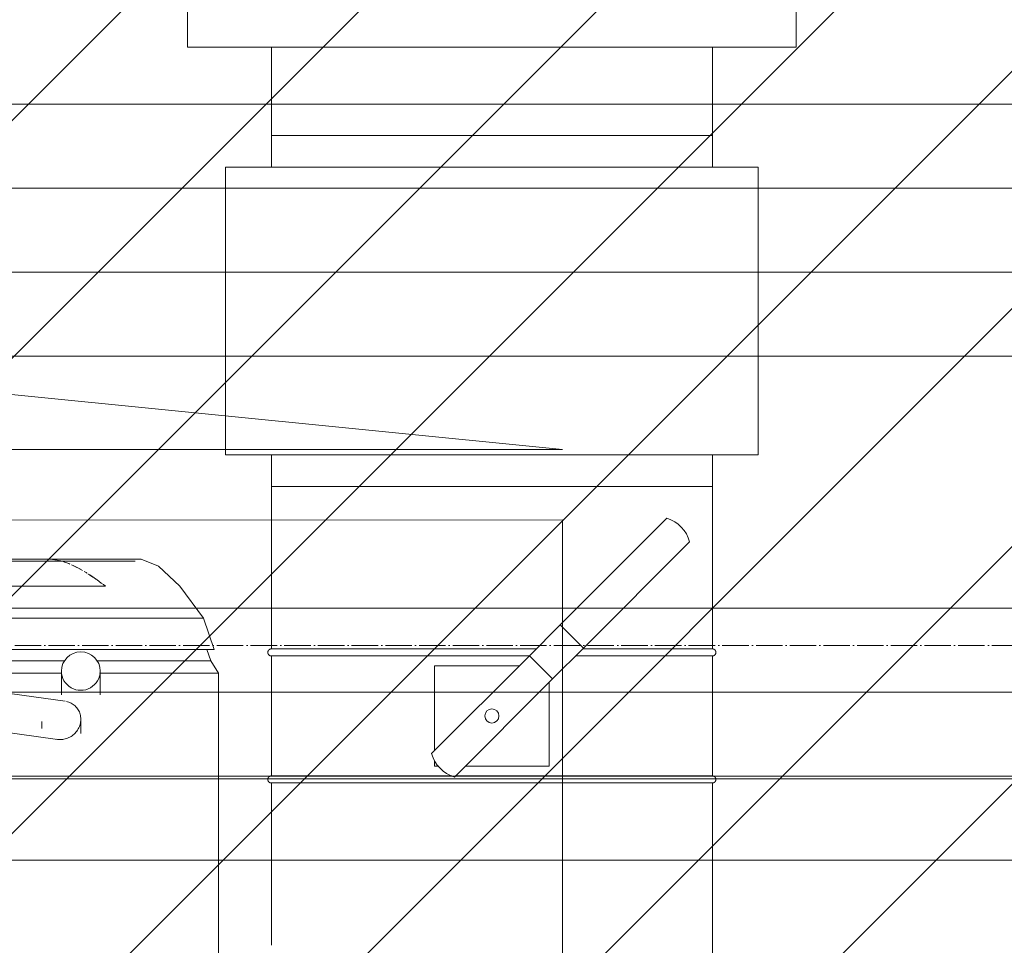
# Model space of a CAD drawing. Header units: millimetres. Extents: x -173851 to 481338, y -267897 to -21875.
# Tile 106 of 126: x -5407 to -4849, y -105559 to -105035. Entities that reach past the tile are written whole.
import ezdxf

# ---------------------------------------------------------------- set-up
doc = ezdxf.new("R2010")
doc.units = ezdxf.units.MM
doc.linetypes.add('-D1d1-15x02', pattern=[19, 15, -2, 0, -2])
doc.linetypes.add('ADSK_Скрыто', pattern=[6, 3, -3])
doc.layers.get('Defpoints').update_dxf_attribs({"color": 31})
for name, color, linetype, lineweight in [('0_S_Black_02', 7, 'Continuous', 5), ('pot sh', 183, 'Continuous', 15), ('Воздуховоды', 7, 'Continuous', 18), ('Оборудование', 7, 'Continuous', 5), ('Оси', 7, 'Continuous', 5), ('Панели витража', 7, 'Continuous', 5), ('Перекрытия', 7, 'Continuous', 5), ('Сводный потолок_инженерия', 7, 'Continuous', 18), ('Стены', 7, 'Continuous', 5)]:
    doc.layers.add(name, color=color, linetype=linetype, lineweight=lineweight)
doc.layers.add('_Скрыто_', color=7, linetype='ADSK_Скрыто', lineweight=5, plot=False)
doc.layers.add('pol', color=7, linetype='Continuous', lineweight=15, true_color=0x55666d)

# ---------------------------------------------------------------- blocks, each defined once
blk = doc.blocks.new('200W_komfort - КЭВ-29П2121W-16964316-План вент_ 3 Корп_ 1 Эт_в осях 5_1_0-13_1_0')
at = {"layer": 'Оборудование'}
for p, q in [((-765, -265.5), (-765, -30)), ((-638.26, -232.85), (-673.85, -227.9)), ((-687, -231.33), (-687, -239.34)), ((-665, -238.07), (-665, -234.12)), ((-678.15, -249.51), (-641.29, -254.64)), ((-698, -253.11), (-698, -266.61)), ((-676, -266.61), (-676, -253.11)), ((-765, -265.5), (-697.53, -265.5)), ((-765, -265.5), (-760.72, -272.5)), ((-676.15, -265.5), (765, -265.5)), ((-760.72, -272.5), (-758.53, -278.9)), ((-695.84, -272.5), (-760.72, -272.5)), ((760.72, -272.5), (-677.82, -272.5)), ((762.59, -278.9), (-762.59, -278.9)), ((-762.59, -278.9), (-756.56, -296.52)), ((-756.56, -296.52), (756.56, -296.52)), ((701, -314.66), (-701, -314.66)), ((701, -314.66), (-701, -314.66)), ((-717.81, -329), (717.81, -329)), ((-721.27, -330), (-669.11, -330)), ((-669.11, -330), (669.11, -330))]:
    blk.add_line(p, q, dxfattribs=at)
at = {"layer": 'Оборудование', "flags": 128}
blk.add_lwpolyline([(-756.56, -296.52), (-743.08, -314.79), (-731.12, -326.14), (-721.28, -330), (-721.27, -330)], dxfattribs=at)
at = {"layer": 'Оборудование'}
for start_param, end_param in [(0, 3.141593), (3.141593, 6.283185)]:
    blk.add_ellipse((-687, -266.61), major_axis=(11, 0), ratio=0.990268, start_param=start_param, end_param=end_param, dxfattribs=at)
for points, knots in [([(-687, -239.34), (-687, -238.39), (-686.75, -236.47), (-685.64, -233.75), (-683.87, -231.37), (-681.95, -229.8), (-680.22, -228.85), (-678.86, -228.32), (-677.44, -227.96), (-676, -227.78), (-674.56, -227.79), (-673.62, -227.92), (-673.15, -228.02)], [0, 0, 0, 0, 0.0833333, 0.1666667, 0.25, 0.3333333, 0.375, 0.4166667, 0.4583333, 0.5, 0.5416667, 0.5833333, 0.5833333, 0.5833333, 0.5833333]), ([(-678.85, -249.39), (-679.31, -249.29), (-680.22, -249.04), (-681.95, -248.3), (-683.87, -246.95), (-685.64, -244.77), (-686.75, -242.17), (-687, -240.29), (-687, -239.34)], [0.5833333, 0.5833333, 0.5833333, 0.5833333, 0.625, 0.6666667, 0.75, 0.8333333, 0.9166667, 1, 1, 1, 1]), ([(-667.82, -329.96), (-668.37, -329.99), (-669.32, -330.02), (-670.3, -329.97), (-670.71, -329.94)], [0.55555556, 0.55555556, 0.55555556, 0.55555556, 0.58333333, 0.60293925, 0.60293925, 0.60293925, 0.60293925])]:
    blk.add_open_spline(points, degree=3, knots=knots, dxfattribs=at)
for points in [[(-691.62, -321.44), (-694.65, -319.48), (-697.77, -317.21), (-701, -314.66)], [(-695.52, -318.78), (-694, -319.87), (-692.5, -320.88), (-691.02, -321.82)], [(-690.49, -322.16), (-689.99, -322.48), (-689.49, -322.78), (-688.99, -323.08)], [(-682.86, -326.36), (-684.51, -325.59), (-686.2, -324.7), (-687.93, -323.7)], [(-687.14, -324.15), (-685.32, -325.18), (-683.54, -326.07), (-681.81, -326.84)], [(-680.78, -327.28), (-679.97, -327.62), (-679.18, -327.93), (-678.4, -328.2)], [(-673.12, -329.63), (-674.81, -329.33), (-676.57, -328.85), (-678.4, -328.2)], [(-677.74, -328.43), (-676.72, -328.77), (-675.72, -329.05), (-674.75, -329.29)], [(-673.37, -329.58), (-671.89, -329.86), (-670.47, -330), (-669.11, -330)]]:
    blk.add_open_spline(points, degree=3, dxfattribs=at)
blk = doc.blocks.new('Установка NED 3p1 - Установка NED 3p1-12478534-План вент_ 3 Корп_ 1 Эт_в осях 5_1_0-13_1_0')
at = {"layer": '_Скрыто_', "color": 1, "true_color": 0xff0000, "flags": 128}
for points in [[(-7.5, 125), (-7.5, 125.08), (-7.49, 125.16), (-7.49, 125.24), (-7.47, 125.32), (-7.46, 125.4), (-7.44, 125.48), (-7.42, 125.55), (-7.4, 125.63), (-7.37, 125.7), (-7.34, 125.78), (-7.31, 125.85), (-7.27, 125.92), (-7.24, 125.99), (-7.19, 126.06), (-7.15, 126.13), (-7.1, 126.19), (-7.06, 126.26), (-7, 126.32), (-6.95, 126.38), (-6.89, 126.43), (-6.83, 126.49), (-6.77, 126.54), (-6.71, 126.59), (-6.65, 126.64), (-6.58, 126.68), (-6.51, 126.72), (-6.44, 126.76), (-6.37, 126.8), (-6.3, 126.83), (-6.22, 126.86), (-6.15, 126.89), (-6.07, 126.92), (-6, 126.94), (-5.92, 126.96), (-5.84, 126.97), (-5.76, 126.98), (-5.68, 126.99), (-5.6, 127), (-5.52, 127), (-5.44, 127), (-5.36, 127), (-5.28, 126.99), (-5.2, 126.98), (-5.12, 126.96), (-5.05, 126.95), (-4.97, 126.93), (-4.89, 126.91), (-4.82, 126.88), (-4.74, 126.85), (-4.67, 126.82), (-4.6, 126.78), (-4.53, 126.75), (-4.46, 126.71), (-4.39, 126.66), (-4.32, 126.62), (-4.26, 126.57), (-4.2, 126.52), (-4.14, 126.46), (-4.08, 126.41), (-4.03, 126.35), (-3.97, 126.29), (-3.92, 126.23), (-3.87, 126.16), (-3.83, 126.1), (-3.79, 126.03), (-3.75, 125.96), (-3.71, 125.89), (-3.68, 125.82), (-3.64, 125.74), (-3.62, 125.67), (-3.59, 125.59), (-3.57, 125.52), (-3.55, 125.44), (-3.53, 125.36), (-3.52, 125.28), (-3.51, 125.2), (-3.5, 125.12), (-3.5, 125.04)], [(64.5, 125), (64.5, 125.08), (64.51, 125.16), (64.51, 125.24), (64.53, 125.32), (64.54, 125.4), (64.56, 125.48), (64.58, 125.55), (64.6, 125.63), (64.63, 125.7), (64.66, 125.78), (64.69, 125.85), (64.73, 125.92), (64.76, 125.99), (64.81, 126.06), (64.85, 126.13), (64.9, 126.19), (64.94, 126.26), (65, 126.32), (65.05, 126.38), (65.11, 126.43), (65.17, 126.49), (65.23, 126.54), (65.29, 126.59), (65.35, 126.64), (65.42, 126.68), (65.49, 126.72), (65.56, 126.76), (65.63, 126.8), (65.7, 126.83), (65.78, 126.86), (65.85, 126.89), (65.93, 126.92), (66, 126.94), (66.08, 126.96), (66.16, 126.97), (66.24, 126.98), (66.32, 126.99), (66.4, 127), (66.48, 127), (66.56, 127), (66.64, 127), (66.72, 126.99), (66.8, 126.98), (66.88, 126.96), (66.95, 126.95), (67.03, 126.93), (67.11, 126.91), (67.18, 126.88), (67.26, 126.85), (67.33, 126.82), (67.4, 126.78), (67.47, 126.75), (67.54, 126.71), (67.61, 126.66), (67.68, 126.62), (67.74, 126.57), (67.8, 126.52), (67.86, 126.46), (67.92, 126.41), (67.97, 126.35), (68.03, 126.29), (68.08, 126.23), (68.13, 126.16), (68.17, 126.1), (68.21, 126.03), (68.25, 125.96), (68.29, 125.89), (68.32, 125.82), (68.36, 125.74), (68.38, 125.67), (68.41, 125.59), (68.43, 125.52), (68.45, 125.44), (68.47, 125.36), (68.48, 125.28), (68.49, 125.2), (68.5, 125.12), (68.5, 125.04)], [(-3.5, -125), (-3.5, -125.08), (-3.51, -125.16), (-3.51, -125.24), (-3.53, -125.32), (-3.54, -125.4), (-3.56, -125.48), (-3.58, -125.55), (-3.6, -125.63), (-3.63, -125.7), (-3.66, -125.78), (-3.69, -125.85), (-3.73, -125.92), (-3.76, -125.99), (-3.81, -126.06), (-3.85, -126.13), (-3.9, -126.19), (-3.94, -126.26), (-4, -126.32), (-4.05, -126.38), (-4.11, -126.43), (-4.17, -126.49), (-4.23, -126.54), (-4.29, -126.59), (-4.35, -126.64), (-4.42, -126.68), (-4.49, -126.72), (-4.56, -126.76), (-4.63, -126.8), (-4.7, -126.83), (-4.78, -126.86), (-4.85, -126.89), (-4.93, -126.92), (-5, -126.94), (-5.08, -126.96), (-5.16, -126.97), (-5.24, -126.98), (-5.32, -126.99), (-5.4, -127), (-5.48, -127), (-5.56, -127), (-5.64, -127), (-5.72, -126.99), (-5.8, -126.98), (-5.88, -126.96), (-5.95, -126.95), (-6.03, -126.93), (-6.11, -126.91), (-6.18, -126.88), (-6.26, -126.85), (-6.33, -126.82), (-6.4, -126.78), (-6.47, -126.75), (-6.54, -126.71), (-6.61, -126.66), (-6.68, -126.62), (-6.74, -126.57), (-6.8, -126.52), (-6.86, -126.46), (-6.92, -126.41), (-6.97, -126.35), (-7.03, -126.29), (-7.08, -126.23), (-7.13, -126.16), (-7.17, -126.1), (-7.21, -126.03), (-7.25, -125.96), (-7.29, -125.89), (-7.32, -125.82), (-7.36, -125.74), (-7.38, -125.67), (-7.41, -125.59), (-7.43, -125.52), (-7.45, -125.44), (-7.47, -125.36), (-7.48, -125.28), (-7.49, -125.2), (-7.5, -125.12), (-7.5, -125.04)], [(68.5, -125), (68.5, -125.08), (68.49, -125.16), (68.49, -125.24), (68.47, -125.32), (68.46, -125.4), (68.44, -125.48), (68.42, -125.55), (68.4, -125.63), (68.37, -125.7), (68.34, -125.78), (68.31, -125.85), (68.27, -125.92), (68.24, -125.99), (68.19, -126.06), (68.15, -126.13), (68.1, -126.19), (68.06, -126.26), (68, -126.32), (67.95, -126.38), (67.89, -126.43), (67.83, -126.49), (67.77, -126.54), (67.71, -126.59), (67.65, -126.64), (67.58, -126.68), (67.51, -126.72), (67.44, -126.76), (67.37, -126.8), (67.3, -126.83), (67.22, -126.86), (67.15, -126.89), (67.07, -126.92), (67, -126.94), (66.92, -126.96), (66.84, -126.97), (66.76, -126.98), (66.68, -126.99), (66.6, -127), (66.52, -127), (66.44, -127), (66.36, -127), (66.28, -126.99), (66.2, -126.98), (66.12, -126.96), (66.05, -126.95), (65.97, -126.93), (65.89, -126.91), (65.82, -126.88), (65.74, -126.85), (65.67, -126.82), (65.6, -126.78), (65.53, -126.75), (65.46, -126.71), (65.39, -126.66), (65.32, -126.62), (65.26, -126.57), (65.2, -126.52), (65.14, -126.46), (65.08, -126.41), (65.03, -126.35), (64.97, -126.29), (64.92, -126.23), (64.87, -126.16), (64.83, -126.1), (64.79, -126.03), (64.75, -125.96), (64.71, -125.89), (64.68, -125.82), (64.64, -125.74), (64.62, -125.67), (64.59, -125.59), (64.57, -125.52), (64.55, -125.44), (64.53, -125.36), (64.52, -125.28), (64.51, -125.2), (64.5, -125.12), (64.5, -125.04)]]:
    blk.add_lwpolyline(points, dxfattribs=at)
at = {"layer": 'Оборудование', "color": 1, "true_color": 0xff0000}
for p, q in [((409.5, -172.5), (409.5, 172.5)), ((609.5, 172.5), (409.5, 172.5)), ((178.5, 151), (178.5, -151)), ((341.5, 151), (178.5, 151)), ((341.5, -151), (341.5, 151)), ((-7.5, 125), (-99.5, 125)), ((-7.5, 0), (-7.5, 125)), ((64.5, 125), (-3.5, 125)), ((-3.5, 125), (-3.5, 22.96)), ((64.5, 125), (64.5, 0)), ((160.5, 125), (68.5, 125)), ((68.5, 125), (68.5, 0)), ((160.5, 125), (160.5, 0)), ((178.5, 125), (160.59, 125)), ((160.59, -125), (160.59, 125)), ((359.41, 125), (341.5, 125)), ((359.41, 125), (359.41, -125)), ((409.5, 125), (359.5, 125)), ((359.5, -125), (359.5, 125)), ((9.16, 34.14), (64.6, -21.3)), ((5.22, 32.5), (2.03, 32.5)), ((2.03, 32.5), (2.03, 30.07)), ((58.97, 32.5), (10.8, 32.5)), ((58.97, -15.67), (58.97, 32.5)), ((51.48, -34.42), (-4.18, 21.23)), ((-3.5, 20.8), (-3.5, 0)), ((2.03, 15.02), (2.03, -32.5)), ((-3.5, 0), (-3.5, -125)), ((64.5, 0), (64.5, -21.65)), ((68.5, 0), (68.5, -25.44)), ((160.5, 0), (160.5, -125)), ((-7.5, -125), (-7.5, 0)), ((64.6, -21.3), (51.48, -34.42)), ((64.6, -21.3), (82.1, -38.8)), ((2.03, -32.5), (49.56, -32.5)), ((68.98, -51.92), (51.48, -34.42)), ((82.1, -38.8), (68.98, -51.92)), ((82.1, -38.8), (142.54, -99.24)), ((64.5, -47.94), (64.5, -125)), ((68.5, -52.07), (68.5, -125)), ((129.16, -112.1), (68.98, -51.92)), ((-99.5, -125), (-7.5, -125)), ((-3.5, -125), (64.5, -125)), ((68.5, -125), (160.5, -125)), ((160.59, -125), (178.5, -125)), ((341.5, -125), (359.41, -125)), ((359.5, -125), (409.5, -125)), ((178.5, -151), (341.5, -151)), ((409.5, -172.5), (609.5, -172.5))]:
    blk.add_line(p, q, dxfattribs=at)
at = {"layer": 'Оборудование', "color": 1, "true_color": 0xff0000, "flags": 128}
for points in [[(-7.5, 125), (-7.5, 125.08), (-7.49, 125.16), (-7.49, 125.24), (-7.47, 125.32), (-7.46, 125.4), (-7.44, 125.48), (-7.42, 125.55), (-7.4, 125.63), (-7.37, 125.7), (-7.34, 125.78), (-7.31, 125.85), (-7.27, 125.92), (-7.24, 125.99), (-7.19, 126.06), (-7.15, 126.13), (-7.1, 126.19), (-7.06, 126.26), (-7, 126.32), (-6.95, 126.38), (-6.89, 126.43), (-6.83, 126.49), (-6.77, 126.54), (-6.71, 126.59), (-6.65, 126.64), (-6.58, 126.68), (-6.51, 126.72), (-6.44, 126.76), (-6.37, 126.8), (-6.3, 126.83), (-6.22, 126.86), (-6.15, 126.89), (-6.07, 126.92), (-6, 126.94), (-5.92, 126.96), (-5.84, 126.97), (-5.76, 126.98), (-5.68, 126.99), (-5.6, 127), (-5.52, 127), (-5.44, 127), (-5.36, 127), (-5.28, 126.99), (-5.2, 126.98), (-5.12, 126.96), (-5.05, 126.95), (-4.97, 126.93), (-4.89, 126.91), (-4.82, 126.88), (-4.74, 126.85), (-4.67, 126.82), (-4.6, 126.78), (-4.53, 126.75), (-4.46, 126.71), (-4.39, 126.66), (-4.32, 126.62), (-4.26, 126.57), (-4.2, 126.52), (-4.14, 126.46), (-4.08, 126.41), (-4.03, 126.35), (-3.97, 126.29), (-3.92, 126.23), (-3.87, 126.16), (-3.83, 126.1), (-3.79, 126.03), (-3.75, 125.96), (-3.71, 125.89), (-3.68, 125.82), (-3.64, 125.74), (-3.62, 125.67), (-3.59, 125.59), (-3.57, 125.52), (-3.55, 125.44), (-3.53, 125.36), (-3.52, 125.28), (-3.51, 125.2), (-3.5, 125.12), (-3.5, 125.04), (-3.5, 125)], [(-7.5, 123.18), (-7.5, 123.93), (-7.5, 124.49), (-7.5, 124.84), (-7.5, 124.99), (-7.5, 125)], [(-7.5, 125), (-7.5, 124.9), (-7.5, 124.6), (-7.5, 124.1), (-7.5, 123.4), (-7.5, 122.51), (-7.5, 121.42), (-7.5, 120.13), (-7.5, 118.65), (-7.5, 116.99), (-7.5, 115.13), (-7.5, 113.09), (-7.5, 110.87), (-7.5, 108.48), (-7.5, 105.91), (-7.5, 103.17), (-7.5, 100.26), (-7.5, 97.2), (-7.5, 93.98), (-7.5, 90.6), (-7.5, 87.09), (-7.5, 83.43), (-7.5, 79.64), (-7.5, 75.73), (-7.5, 71.69), (-7.5, 67.54), (-7.5, 63.28), (-7.5, 58.92), (-7.5, 54.46), (-7.5, 49.92), (-7.5, 45.29), (-7.5, 40.6), (-7.5, 35.84), (-7.5, 31.02), (-7.5, 26.15), (-7.5, 21.25), (-7.5, 16.3), (-7.5, 11.33), (-7.5, 6.35), (-7.5, 1.35), (-7.5, 0)], [(-3.5, 22.72), (-3.5, 24.83), (-3.5, 29.71), (-3.5, 34.54), (-3.5, 39.32), (-3.5, 44.03), (-3.5, 48.68), (-3.5, 53.24), (-3.5, 57.72), (-3.5, 62.11), (-3.5, 66.4), (-3.5, 70.58), (-3.5, 74.65), (-3.5, 78.6), (-3.5, 82.42), (-3.5, 86.12), (-3.5, 89.67), (-3.5, 93.08), (-3.5, 96.34), (-3.5, 99.45), (-3.5, 102.4), (-3.5, 105.18), (-3.5, 107.8), (-3.5, 110.24), (-3.5, 112.51), (-3.5, 114.6), (-3.5, 116.5), (-3.5, 118.22), (-3.5, 119.75), (-3.5, 121.09), (-3.5, 122.23), (-3.5, 123.18), (-3.5, 123.93), (-3.5, 124.49), (-3.5, 124.84), (-3.5, 124.99), (-3.5, 125)], [(-3.5, 125), (-3.5, 124.9), (-3.5, 124.6), (-3.5, 124.1), (-3.5, 123.4), (-3.5, 122.51)], [(64.5, 125), (64.5, 125.08), (64.51, 125.16), (64.51, 125.24), (64.53, 125.32), (64.54, 125.4), (64.56, 125.48), (64.58, 125.55), (64.6, 125.63), (64.63, 125.7), (64.66, 125.78), (64.69, 125.85), (64.73, 125.92), (64.76, 125.99), (64.81, 126.06), (64.85, 126.13), (64.9, 126.19), (64.94, 126.26), (65, 126.32), (65.05, 126.38), (65.11, 126.43), (65.17, 126.49), (65.23, 126.54), (65.29, 126.59), (65.35, 126.64), (65.42, 126.68), (65.49, 126.72), (65.56, 126.76), (65.63, 126.8), (65.7, 126.83), (65.78, 126.86), (65.85, 126.89), (65.93, 126.92), (66, 126.94), (66.08, 126.96), (66.16, 126.97), (66.24, 126.98), (66.32, 126.99), (66.4, 127), (66.48, 127), (66.56, 127), (66.64, 127), (66.72, 126.99), (66.8, 126.98), (66.88, 126.96), (66.95, 126.95), (67.03, 126.93), (67.11, 126.91), (67.18, 126.88), (67.26, 126.85), (67.33, 126.82), (67.4, 126.78), (67.47, 126.75), (67.54, 126.71), (67.61, 126.66), (67.68, 126.62), (67.74, 126.57), (67.8, 126.52), (67.86, 126.46), (67.92, 126.41), (67.97, 126.35), (68.03, 126.29), (68.08, 126.23), (68.13, 126.16), (68.17, 126.1), (68.21, 126.03), (68.25, 125.96), (68.29, 125.89), (68.32, 125.82), (68.36, 125.74), (68.38, 125.67), (68.41, 125.59), (68.43, 125.52), (68.45, 125.44), (68.47, 125.36), (68.48, 125.28), (68.49, 125.2), (68.5, 125.12), (68.5, 125.04), (68.5, 125)], [(64.5, 123.18), (64.5, 123.93), (64.5, 124.49), (64.5, 124.84), (64.5, 124.99), (64.5, 125)], [(64.5, 125), (64.5, 124.9), (64.5, 124.6), (64.5, 124.1), (64.5, 123.4), (64.5, 122.51), (64.5, 121.42), (64.5, 120.13), (64.5, 118.65), (64.5, 116.99), (64.5, 115.13), (64.5, 113.09), (64.5, 110.87), (64.5, 108.48), (64.5, 105.91), (64.5, 103.17), (64.5, 100.26), (64.5, 97.2), (64.5, 93.98), (64.5, 90.6), (64.5, 87.09), (64.5, 83.43), (64.5, 79.64), (64.5, 75.73), (64.5, 71.69), (64.5, 67.54), (64.5, 63.28), (64.5, 58.92), (64.5, 54.46), (64.5, 49.92), (64.5, 45.29), (64.5, 40.6), (64.5, 35.84), (64.5, 31.02), (64.5, 26.15), (64.5, 21.25), (64.5, 16.3), (64.5, 11.33), (64.5, 6.35), (64.5, 1.35), (64.5, 0)], [(68.5, 0), (68.5, 5), (68.5, 9.99), (68.5, 14.96), (68.5, 19.91), (68.5, 24.83), (68.5, 29.71), (68.5, 34.54), (68.5, 39.32), (68.5, 44.03), (68.5, 48.68), (68.5, 53.24), (68.5, 57.72), (68.5, 62.11), (68.5, 66.4), (68.5, 70.58), (68.5, 74.65), (68.5, 78.6), (68.5, 82.42), (68.5, 86.12), (68.5, 89.67), (68.5, 93.08), (68.5, 96.34), (68.5, 99.45), (68.5, 102.4), (68.5, 105.18), (68.5, 107.8), (68.5, 110.24), (68.5, 112.51), (68.5, 114.6), (68.5, 116.5), (68.5, 118.22), (68.5, 119.75), (68.5, 121.09), (68.5, 122.23), (68.5, 123.18), (68.5, 123.93), (68.5, 124.49), (68.5, 124.84), (68.5, 124.99), (68.5, 125)], [(68.5, 125), (68.5, 124.9), (68.5, 124.6), (68.5, 124.1), (68.5, 123.4), (68.5, 122.51)], [(-3.5, 0), (-3.5, 5), (-3.5, 9.99), (-3.5, 14.96), (-3.5, 19.91)], [(-7.5, 0), (-7.5, -5), (-7.5, -9.99), (-7.5, -14.96), (-7.5, -19.91), (-7.5, -24.83), (-7.5, -29.71), (-7.5, -34.54), (-7.5, -39.32), (-7.5, -44.03), (-7.5, -48.68), (-7.5, -53.24), (-7.5, -57.72), (-7.5, -62.11), (-7.5, -66.4), (-7.5, -70.58), (-7.5, -74.65), (-7.5, -78.6), (-7.5, -82.42), (-7.5, -86.12), (-7.5, -89.67), (-7.5, -93.08), (-7.5, -96.34), (-7.5, -99.45), (-7.5, -102.4), (-7.5, -105.18), (-7.5, -107.8), (-7.5, -110.24), (-7.5, -112.51), (-7.5, -114.6), (-7.5, -116.5), (-7.5, -118.22), (-7.5, -119.75), (-7.5, -121.09), (-7.5, -122.23), (-7.5, -123.18), (-7.5, -123.93), (-7.5, -124.49), (-7.5, -124.84), (-7.5, -124.99), (-7.5, -125)], [(-3.5, -125), (-3.5, -124.9), (-3.5, -124.6), (-3.5, -124.1), (-3.5, -123.4), (-3.5, -122.51), (-3.5, -121.42), (-3.5, -120.13), (-3.5, -118.65), (-3.5, -116.99), (-3.5, -115.13), (-3.5, -113.09), (-3.5, -110.87), (-3.5, -108.48), (-3.5, -105.91), (-3.5, -103.17), (-3.5, -100.26), (-3.5, -97.2), (-3.5, -93.98), (-3.5, -90.6), (-3.5, -87.09), (-3.5, -83.43), (-3.5, -79.64), (-3.5, -75.73), (-3.5, -71.69), (-3.5, -67.54), (-3.5, -63.28), (-3.5, -58.92), (-3.5, -54.46), (-3.5, -49.92), (-3.5, -45.29), (-3.5, -40.6), (-3.5, -35.84), (-3.5, -31.02), (-3.5, -26.15), (-3.5, -21.25), (-3.5, -16.3), (-3.5, -11.33), (-3.5, -6.35), (-3.5, -1.35), (-3.5, 0)], [(64.5, 0), (64.5, -5), (64.5, -9.99), (64.5, -14.96), (64.5, -19.91), (64.5, -21.4)], [(68.5, -25.2), (68.5, -21.25), (68.5, -16.3), (68.5, -11.33), (68.5, -6.35), (68.5, -1.35), (68.5, 0)], [(64.5, -47.44), (64.5, -48.68), (64.5, -53.24), (64.5, -57.72), (64.5, -62.11), (64.5, -66.4), (64.5, -70.58), (64.5, -74.65), (64.5, -78.6), (64.5, -82.42), (64.5, -86.12), (64.5, -89.67), (64.5, -93.08), (64.5, -96.34), (64.5, -99.45), (64.5, -102.4), (64.5, -105.18), (64.5, -107.8), (64.5, -110.24), (64.5, -112.51), (64.5, -114.6), (64.5, -116.5), (64.5, -118.22), (64.5, -119.75), (64.5, -121.09), (64.5, -122.23), (64.5, -123.18), (64.5, -123.93), (64.5, -124.49), (64.5, -124.84), (64.5, -124.99), (64.5, -125)], [(68.5, -125), (68.5, -124.9), (68.5, -124.6), (68.5, -124.1), (68.5, -123.4), (68.5, -122.51), (68.5, -121.42), (68.5, -120.13), (68.5, -118.65), (68.5, -116.99), (68.5, -115.13), (68.5, -113.09), (68.5, -110.87), (68.5, -108.48), (68.5, -105.91), (68.5, -103.17), (68.5, -100.26), (68.5, -97.2), (68.5, -93.98), (68.5, -90.6), (68.5, -87.09), (68.5, -83.43), (68.5, -79.64), (68.5, -75.73), (68.5, -71.69), (68.5, -67.54), (68.5, -63.28), (68.5, -58.92), (68.5, -54.46), (68.5, -51.44)], [(-7.5, -125), (-7.5, -124.9), (-7.5, -124.6), (-7.5, -124.1), (-7.5, -123.4), (-7.5, -122.51)], [(64.5, -125), (64.5, -124.9), (64.5, -124.6), (64.5, -124.1), (64.5, -123.4), (64.5, -122.51)], [(-3.5, -125), (-3.5, -125.08), (-3.51, -125.16), (-3.51, -125.24), (-3.53, -125.32), (-3.54, -125.4), (-3.56, -125.48), (-3.58, -125.55), (-3.6, -125.63), (-3.63, -125.7), (-3.66, -125.78), (-3.69, -125.85), (-3.73, -125.92), (-3.76, -125.99), (-3.81, -126.06), (-3.85, -126.13), (-3.9, -126.19), (-3.94, -126.26), (-4, -126.32), (-4.05, -126.38), (-4.11, -126.43), (-4.17, -126.49), (-4.23, -126.54), (-4.29, -126.59), (-4.35, -126.64), (-4.42, -126.68), (-4.49, -126.72), (-4.56, -126.76), (-4.63, -126.8), (-4.7, -126.83), (-4.78, -126.86), (-4.85, -126.89), (-4.93, -126.92), (-5, -126.94), (-5.08, -126.96), (-5.16, -126.97), (-5.24, -126.98), (-5.32, -126.99), (-5.4, -127), (-5.48, -127), (-5.56, -127), (-5.64, -127), (-5.72, -126.99), (-5.8, -126.98), (-5.88, -126.96), (-5.95, -126.95), (-6.03, -126.93), (-6.11, -126.91), (-6.18, -126.88), (-6.26, -126.85), (-6.33, -126.82), (-6.4, -126.78), (-6.47, -126.75), (-6.54, -126.71), (-6.61, -126.66), (-6.68, -126.62), (-6.74, -126.57), (-6.8, -126.52), (-6.86, -126.46), (-6.92, -126.41), (-6.97, -126.35), (-7.03, -126.29), (-7.08, -126.23), (-7.13, -126.16), (-7.17, -126.1), (-7.21, -126.03), (-7.25, -125.96), (-7.29, -125.89), (-7.32, -125.82), (-7.36, -125.74), (-7.38, -125.67), (-7.41, -125.59), (-7.43, -125.52), (-7.45, -125.44), (-7.47, -125.36), (-7.48, -125.28), (-7.49, -125.2), (-7.5, -125.12), (-7.5, -125.04), (-7.5, -125)], [(-3.5, -123.18), (-3.5, -123.93), (-3.5, -124.49), (-3.5, -124.84), (-3.5, -124.99), (-3.5, -125)], [(68.5, -125), (68.5, -125.08), (68.49, -125.16), (68.49, -125.24), (68.47, -125.32), (68.46, -125.4), (68.44, -125.48), (68.42, -125.55), (68.4, -125.63), (68.37, -125.7), (68.34, -125.78), (68.31, -125.85), (68.27, -125.92), (68.24, -125.99), (68.19, -126.06), (68.15, -126.13), (68.1, -126.19), (68.06, -126.26), (68, -126.32), (67.95, -126.38), (67.89, -126.43), (67.83, -126.49), (67.77, -126.54), (67.71, -126.59), (67.65, -126.64), (67.58, -126.68), (67.51, -126.72), (67.44, -126.76), (67.37, -126.8), (67.3, -126.83), (67.22, -126.86), (67.15, -126.89), (67.07, -126.92), (67, -126.94), (66.92, -126.96), (66.84, -126.97), (66.76, -126.98), (66.68, -126.99), (66.6, -127), (66.52, -127), (66.44, -127), (66.36, -127), (66.28, -126.99), (66.2, -126.98), (66.12, -126.96), (66.05, -126.95), (65.97, -126.93), (65.89, -126.91), (65.82, -126.88), (65.74, -126.85), (65.67, -126.82), (65.6, -126.78), (65.53, -126.75), (65.46, -126.71), (65.39, -126.66), (65.32, -126.62), (65.26, -126.57), (65.2, -126.52), (65.14, -126.46), (65.08, -126.41), (65.03, -126.35), (64.97, -126.29), (64.92, -126.23), (64.87, -126.16), (64.83, -126.1), (64.79, -126.03), (64.75, -125.96), (64.71, -125.89), (64.68, -125.82), (64.64, -125.74), (64.62, -125.67), (64.59, -125.59), (64.57, -125.52), (64.55, -125.44), (64.53, -125.36), (64.52, -125.28), (64.51, -125.2), (64.5, -125.12), (64.5, -125.04), (64.5, -125)], [(68.5, -123.18), (68.5, -123.93), (68.5, -124.49), (68.5, -124.84), (68.5, -124.99), (68.5, -125)]]:
    blk.add_lwpolyline(points, dxfattribs=at)
at = {"layer": 'Оборудование', "color": 1, "true_color": 0xff0000}
for centre, radius, start, end in [((14.33, 15.46), 19.39, 105.4813, 162.6737), ((30.5, 0), 4, 90, 270), ((30.5, 0), 4, 270, 90), ((124.05, -93.4), 19.39, 285.2659, 342.4625)]:
    blk.add_arc(centre, radius, start, end, dxfattribs=at)
blk = doc.blocks.new('A$C2f9d5261')
at = {"layer": 'Воздуховоды', "color": 1, "true_color": 0xff0000}
blk.add_line((5955, 29.2), (5955, 280.39), dxfattribs=at)
at = {"layer": '_Скрыто_', "color": 1, "true_color": 0xff0000, "rotation": 89.9999999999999}
blk.add_blockref('Установка NED 3p1 - Установка NED 3p1-12478534-План вент_ 3 Корп_ 1 Эт_в осях 5_1_0-13_1_0', (5830, 379.89), dxfattribs=at)
at = {"layer": 'Оборудование', "rotation": 180}
blk.add_blockref('200W_komfort - КЭВ-29П2121W-16964316-План вент_ 3 Корп_ 1 Эт_в осях 5_1_0-13_1_0', (4910, 169.2), dxfattribs=at)
blk = doc.blocks.new('PAN_Door_Revolving - PAN_Door_Revolving-V15-50_AS_Plan_L01_Маркировочный - зависимый 4')
at = {"layer": 'Панели витража'}
for radius, start, end in [(1484.5, 121.54403, 178.64901), (1477, 121.55714, 238.44286), (1467, 121.55714, 238.44286), (1459.5, 121.57048, 178.62587)]:
    blk.add_arc((0, 0), radius, start, end, dxfattribs=at)
blk = doc.blocks.new('RST_AR_KMN_R22_SLB_FCD_rvt-1-50_AS_Plan_L01_Маркировочный - зависимый 4')
at = {"layer": 'Панели витража', "lineweight": 5, "rotation": 180}
blk.add_blockref('PAN_Door_Revolving - PAN_Door_Revolving-V15-50_AS_Plan_L01_Маркировочный - зависимый 4', (80683.67, 34178.39), dxfattribs=at)

msp = doc.modelspace()

# ---------------------------------------------------------------- hatches: boundary and pattern name
at = {"layer": 'pol', "true_color": 0xa6a6a6}
h = msp.add_hatch(color=253, dxfattribs=at)
h.dxf.hatch_style = 1
h.paths.add_polyline_path([(-28194.93, -86219.59), (-28194.93, -78989.59), (-24044.13, -78989.59), (-24044.13, -83819.59), (-24764.13, -83819.59), (-24764.13, -86789.59), (-25324.13, -86789.59), (-25324.13, -86219.59)])
edge = h.paths.add_edge_path(flags=17)
edge.add_line((-21196.44, -78088.29), (-21194.68, -81039.23))
edge.add_arc((-21794.68, -81039.59), 600, -89.97284, 0.03409, ccw=False)
edge.add_line((-21794.4, -81639.59), (-21795.01, -81639.59))
edge.add_arc((-21794.72, -82239.59), 600, 90.02716, 180.03017)
edge.add_line((-22394.72, -82239.9), (-22392.51, -86439.9))
edge.add_arc((-21792.51, -86439.59), 600, 180.03017, 270)
edge.add_line((-21792.51, -87039.59), (-21191.91, -87039.59))
edge.add_line((-21191.91, -87039.59), (-21191.91, -87639.59))
edge.add_line((-21191.91, -87639.59), (-22392.19, -87639.59))
edge.add_arc((-22392.19, -87039.59), 600, 180.02716, 270, ccw=False)
edge.add_line((-22992.19, -87039.87), (-22995.04, -81040.16))
edge.add_arc((-22395.04, -81039.87), 600, 90.02716, 180.02716, ccw=False)
edge.add_line((-22395.32, -80439.87), (-22394.9, -80439.87))
edge.add_arc((-22395.18, -79839.87), 600, 270.02716, 360.04102)
edge.add_line((-21795.18, -79839.44), (-21796.44, -78088.72))
edge.add_line((-21796.44, -78088.72), (-21196.44, -78088.29))
edge = h.paths.add_edge_path()
edge.add_line((-22867.53, -76990.39), (-23694.13, -76990.39))
edge.add_line((-23694.13, -76990.39), (-23694.13, -77594.59))
edge.add_line((-23694.13, -77594.59), (-24044.09, -77597.09))
edge.add_line((-24044.09, -77597.09), (-24044.13, -77189.59))
edge.add_line((-24044.13, -77189.59), (-25494.13, -77189.59))
edge.add_line((-25494.13, -77189.59), (-25494.15, -76590.39))
edge.add_line((-25494.15, -76590.39), (-28193.33, -76590.39))
edge.add_line((-28193.33, -76590.39), (-28193.33, -78489.59))
edge.add_line((-28193.33, -78489.59), (-26544.13, -78489.59))
edge.add_line((-26544.13, -78489.59), (-26544.13, -78789.59))
edge.add_line((-26544.13, -78789.59), (-23694.13, -78789.59))
edge.add_line((-23694.13, -78789.59), (-23694.13, -88739.59))
edge.add_line((-23694.13, -88739.59), (-21194.13, -88739.59))
edge.add_line((-21194.13, -88739.59), (-21194.13, -82839.59))
edge.add_line((-21194.13, -82839.59), (-19994.13, -82839.59))
edge.add_line((-19994.13, -82839.59), (-19994.13, -82339.32))
edge.add_line((-19994.13, -82339.32), (-19124.13, -82339.32))
edge.add_line((-19124.13, -82339.32), (-19124.53, -76989.59))
edge.add_line((-19124.53, -76989.59), (-19950.53, -76989.59))
edge.add_arc((-21409.13, -76639.59), 1500, 193.52483, 346.5066, ccw=False)
h.paths.add_polyline_path([(-20994.13, -85539.59), (-13744.13, -85539.59), (-13744.13, -87839.59), (-13844.13, -87839.59), (-15094.13, -87839.59), (-20994.13, -87839.59)])
h.paths.add_polyline_path([(-16689.13, -94339.59), (-13849.13, -94339.59), (-13849.13, -92289.59), (-16689.13, -92289.59)], flags=17)
edge = h.paths.add_edge_path(flags=17)
edge.add_line((-11143.56, -92489.57), (-11144.06, -92489.57))
edge.add_arc((-11144.06, -91889.57), 600, 180.03075, 270, ccw=False)
edge.add_line((-11744.06, -91889.89), (-11746.96, -86488.84))
edge.add_arc((-12346.96, -86489.16), 600, 0.03075, 90.02716)
edge.add_line((-12347.24, -85889.16), (-13544.41, -85889.73))
edge.add_line((-13544.41, -85889.73), (-13544.13, -86489.85))
edge.add_line((-13544.13, -86489.85), (-12947.09, -86489.57))
edge.add_arc((-12946.81, -87089.57), 600, 0.02819, 90.02716, ccw=False)
edge.add_line((-12346.81, -87089.27), (-12343.85, -93089.86))
edge.add_arc((-11743.85, -93089.57), 600, 180.02819, 270)
edge.add_line((-11743.85, -93689.57), (-11143.56, -93689.57))
edge.add_line((-11143.56, -93689.57), (-11143.56, -92489.57))
h.paths.add_polyline_path([(-9564.15, -93089.59), (-9564.15, -96089.59), (-11144.15, -96089.59), (-11144.15, -96739.59), (-12744.15, -96739.59), (-12744.15, -95339.59), (-13094.15, -95339.59), (-13094.15, -93889.59), (-13544.15, -93889.59), (-13544.15, -92089.59), (-16694.15, -92089.59), (-16694.15, -90539.59), (-13194.15, -90539.59), (-13194.15, -89459.59), (-13544.15, -89459.59), (-13544.15, -84414.59), (-13144.13, -84414.59), (-13144.13, -82839.59), (-13244.13, -82839.59), (-13244.13, -81089.59), (-13544.13, -81089.59), (-13544.13, -80639.59), (-11544.13, -80639.59), (-11544.13, -82739.59), (-11443.77, -82739.59), (-11443.77, -84414.59), (-11144.15, -84414.59), (-11144.15, -87509.59), (-11514.15, -87509.59), (-11514.15, -90539.59), (-11144.15, -90539.59), (-11144.15, -93089.59)])
edge = h.paths.add_edge_path()
edge.add_line((-11146.63, -93089.59), (-10789.13, -93089.59))
edge.add_line((-10789.13, -93089.59), (-10789.13, -92609.59))
edge.add_line((-10789.13, -92609.59), (-7945.5, -92609.59))
edge.add_line((-7945.5, -92609.59), (-7345.5, -92609.59))
edge.add_line((-7345.5, -92609.59), (-7342.99, -100889.77))
edge.add_arc((-7942.99, -100889.52), 600, 270.02532, 359.97605, ccw=False)
edge.add_arc((-7942.44, -102089.52), 600, 90.02716, 180.02853)
edge.add_line((-8542.44, -102089.81), (-8540.78, -104839.59))
edge.add_line((-8540.78, -104839.59), (-9140.78, -104839.59))
edge.add_line((-9140.78, -104839.59), (-9142.73, -100889.83))
edge.add_arc((-8542.73, -100889.53), 600, 90.02716, 180.02835, ccw=False)
edge.add_line((-8543.01, -100289.53), (-8542.97, -100289.53))
edge.add_arc((-8543.26, -99689.53), 600, 270.02716, 360.02371)
edge.add_line((-7943.26, -99689.29), (-7945.24, -94289.32))
edge.add_arc((-8545.24, -94289.57), 600, 0.02371, 90)
edge.add_line((-8545.24, -93689.57), (-11146.63, -93689.57))
edge.add_line((-11146.63, -93689.57), (-11146.63, -93089.59))
edge = h.paths.add_edge_path(flags=17)
edge.add_line((-10944.15, -102689.59), (-10342.06, -102689.59))
edge.add_arc((-10342.06, -102089.59), 600, 270, 360.02745)
edge.add_line((-9742.06, -102089.3), (-9743.21, -99689.84))
edge.add_arc((-9143.21, -99689.55), 600, 90.02716, 180.02745, ccw=False)
edge.add_arc((-9143.5, -98489.55), 600, 270, 358.25502)
edge.add_line((-8543.78, -98507.82), (-8544.64, -96689.27))
edge.add_arc((-9144.64, -96689.56), 600, 0.02712, 90)
edge.add_line((-9144.64, -96089.56), (-9944.13, -96089.56))
edge.add_line((-9944.13, -96089.56), (-9944.13, -97289.59))
edge.add_line((-9944.13, -97289.59), (-10944.15, -97289.59))
edge.add_line((-10944.15, -97289.59), (-10944.15, -102689.59))
edge = h.paths.add_edge_path()
edge.add_line((-10144.15, -96089.59), (-10144.15, -97289.59))
edge.add_line((-10144.15, -97289.59), (-10944.15, -97289.59))
edge.add_line((-10944.15, -97289.59), (-10944.15, -105838.79))
edge.add_line((-10944.15, -105838.79), (-9144.15, -105838.79))
edge.add_line((-9144.15, -105838.79), (-9144.15, -104839.59))
edge.add_line((-9144.15, -104839.59), (-8144.15, -104839.59))
edge.add_line((-8144.15, -104839.59), (-8144.15, -105839.59))
edge.add_line((-8144.15, -105839.59), (-6645.81, -105838.79))
edge.add_line((-6645.81, -105838.79), (-6635.03, -105820.1))
edge.add_line((-6635.03, -105820.1), (-6615.14, -105831.59))
edge.add_line((-6615.14, -105831.59), (-6611.45, -105825.21))
edge.add_arc((-5869.2, -104539.59), 1484.5, -59.03078, 240, ccw=False)
edge.add_line((-5105.31, -105812.47), (-5094.21, -105839.68))
edge.add_line((-5094.21, -105839.68), (-3444.12, -105839.63))
edge.add_line((-3444.12, -105839.63), (-3444.15, -104839.59))
edge.add_line((-3444.15, -104839.59), (-2644.15, -104839.59))
edge.add_line((-2644.15, -104839.59), (-2644.15, -100989.59))
edge.add_line((-2644.15, -100989.59), (-3444.17, -100989.59))
edge.add_line((-3444.17, -100989.59), (-3444.17, -99989.59))
edge.add_line((-3444.17, -99989.59), (-2644.15, -99989.59))
edge.add_line((-2644.15, -99989.59), (-2644.15, -97789.59))
edge.add_line((-2644.15, -97789.59), (-5594.15, -97789.59))
edge.add_line((-5594.15, -97789.59), (-5594.15, -98089.59))
edge.add_line((-5594.15, -98089.59), (-6494.15, -98089.59))
edge.add_line((-6494.15, -98089.59), (-6494.15, -97089.59))
edge.add_line((-6494.15, -97089.59), (-5794.15, -97089.59))
edge.add_line((-5794.15, -97089.59), (-5794.15, -92589.59))
edge.add_line((-5794.15, -92589.59), (-10794.17, -92589.6))
edge.add_line((-10794.17, -92589.6), (-10794.17, -93089.59))
edge.add_line((-10794.17, -93089.59), (-9564.15, -93089.59))
edge.add_line((-9564.15, -93089.59), (-9564.15, -96089.59))
edge.add_line((-9564.15, -96089.59), (-10144.15, -96089.59))
edge.add_line((-10144.15, -96089.59), (-10144.15, -96089.59))
at = {"layer": 'pol'}
h = msp.add_hatch(dxfattribs=at)
h.set_pattern_fill('AR-B816', color=256, scale=2.9528, angle=90)
h.set_pattern_definition([(90, (-10944.1, -97290), (-600.01, 4e-14), []), (180, (-10944.1, -97290), (-600.01, -600.01), [600.01, -600.01])])
edge = h.paths.add_edge_path()
edge.add_line((-10144.15, -96089.59), (-10144.15, -97289.59))
edge.add_line((-10144.15, -97289.59), (-10944.15, -97289.59))
edge.add_line((-10944.15, -97289.59), (-10944.15, -105838.79))
edge.add_line((-10944.15, -105838.79), (-9144.15, -105838.79))
edge.add_line((-9144.15, -105838.79), (-9144.15, -104839.59))
edge.add_line((-9144.15, -104839.59), (-8144.15, -104839.59))
edge.add_line((-8144.15, -104839.59), (-8144.15, -105839.59))
edge.add_line((-8144.15, -105839.59), (-6645.81, -105838.79))
edge.add_line((-6645.81, -105838.79), (-6635.03, -105820.1))
edge.add_line((-6635.03, -105820.1), (-6615.14, -105831.59))
edge.add_line((-6615.14, -105831.59), (-6611.45, -105825.21))
edge.add_arc((-5869.2, -104539.59), 1484.5, -59.03078, 240, ccw=False)
edge.add_line((-5105.31, -105812.47), (-5094.21, -105839.68))
edge.add_line((-5094.21, -105839.68), (-3444.12, -105839.63))
edge.add_line((-3444.12, -105839.63), (-3444.15, -104839.59))
edge.add_line((-3444.15, -104839.59), (-2644.15, -104839.59))
edge.add_line((-2644.15, -104839.59), (-2644.15, -100989.59))
edge.add_line((-2644.15, -100989.59), (-3444.17, -100989.59))
edge.add_line((-3444.17, -100989.59), (-3444.17, -99989.59))
edge.add_line((-3444.17, -99989.59), (-2644.15, -99989.59))
edge.add_line((-2644.15, -99989.59), (-2644.15, -97789.59))
edge.add_line((-2644.15, -97789.59), (-5594.15, -97789.59))
edge.add_line((-5594.15, -97789.59), (-5594.15, -98089.59))
edge.add_line((-5594.15, -98089.59), (-6494.15, -98089.59))
edge.add_line((-6494.15, -98089.59), (-6494.15, -97089.59))
edge.add_line((-6494.15, -97089.59), (-5794.15, -97089.59))
edge.add_line((-5794.15, -97089.59), (-5794.15, -92589.59))
edge.add_line((-5794.15, -92589.59), (-10794.17, -92589.6))
edge.add_line((-10794.17, -92589.6), (-10794.17, -93089.59))
edge.add_line((-10794.17, -93089.59), (-9564.15, -93089.59))
edge.add_line((-9564.15, -93089.59), (-9564.15, -96089.59))
edge.add_line((-9564.15, -96089.59), (-10144.15, -96089.59))
edge.add_line((-10144.15, -96089.59), (-10144.15, -96089.59))
h = msp.add_hatch(dxfattribs=at)
h.set_pattern_fill('ANSI34', color=256, scale=15, angle=315)
h.set_pattern_definition([(0, (47927.98, -81365.6), (6e-14, 285.75), []), (0, (47975.6, -81413.22), (6e-14, 285.75), []), (0, (48023.23, -81460.84), (6e-14, 285.75), []), (0, (48070.85, -81508.47), (6e-14, 285.75), [])])
edge = h.paths.add_edge_path()
edge.add_arc((-5869.18, -104539.59), 1459.5, 0, 360)
at = {"layer": 'pot sh', "true_color": 0x817863}
h = msp.add_hatch(dxfattribs=at)
h.set_pattern_fill('ANSI31', color=8, scale=350, angle=315)
h.set_pattern_definition([(0, (-4124.1, -99909.6), (3e-13, 1111.25), [])])
h.paths.add_polyline_path([(-6494.13, -105839.59), (-6494.13, -98089.59), (-5594.13, -98089.59), (-2644.13, -98089.59), (-2644.13, -99989.59), (-3444.15, -99989.59), (-3444.15, -100989.59), (-2644.13, -100989.59), (-2644.13, -104839.59), (-3444.13, -104839.59), (-3444.1, -105839.63), (-5094.19, -105839.68)])
at = {"layer": 'pot sh', "linetype": 'ByBlock', "lineweight": 0, "true_color": 0x878581}
h = msp.add_hatch(dxfattribs=at)
h.set_pattern_fill('ANSI31', color=252, scale=30)
edge = h.paths.add_edge_path()
edge.add_arc((-5869.18, -104539.59), 1459.5, 0, 360)

# ---------------------------------------------------------------- linework, layer by layer
at = {"layer": '0_S_Black_02'}
for p, q in [((-5899.2, -105198.47), (-5099.2, -105278.42)), ((-6699.2, -105278.52), (-5099.2, -105278.42)), ((-5099.19, -105318.42), (-6699.19, -105318.52)), ((-5099.18, -105578.42), (-5099.19, -105318.42))]:
    msp.add_line(p, q, dxfattribs=at)
at = {"layer": 'Defpoints', "linetype": 'ByBlock'}
for points in [[(-8144.15, -105839.59), (-6645.81, -105838.79), (-6635.03, -105820.1), (-6615.14, -105831.59), (-6611.45, -105825.21, -3.6699), (-5105.31, -105812.47), (-5094.21, -105839.68), (-3444.12, -105839.63), (-3444.15, -104839.59), (-2644.15, -104839.59), (-2644.15, -100989.59), (-3444.17, -100989.59), (-3444.17, -99989.59), (-2644.15, -99989.59), (-2644.15, -97789.59), (-5594.15, -97789.59), (-5594.15, -98089.59), (-6494.15, -98089.59), (-6494.15, -97089.59)], [(-6494.13, -97089.59), (-6494.13, -98089.59), (-5594.13, -98089.59), (-5594.13, -97789.59), (-2644.13, -97789.59), (-2644.13, -99989.59), (-3444.15, -99989.59), (-3444.15, -100989.59), (-2644.13, -100989.59), (-2644.13, -104839.59), (-3444.13, -104839.59), (-3444.1, -105839.63), (-5094.19, -105839.68), (-5105.29, -105812.47, 3.6699), (-6611.43, -105825.21), (-6615.11, -105831.59), (-6635, -105820.1), (-6645.79, -105838.79), (-8144.13, -105839.59)]]:
    msp.add_lwpolyline(points, format="xyb", dxfattribs=at)
at = {"layer": 'Оси', "linetype": '-D1d1-15x02'}
msp.add_line((278.03, -105389.59), (-34415.73, -105389.59), dxfattribs=at)
at = {"layer": 'Перекрытия'}
for centre, start, end in [((-5836.18, -104539.59), 299.92643, 60.26255), ((-5836.18, -104539.59), 299.92643, 60.26255), ((-5869.18, -104539.59), 300.87823, 358.6613), ((-5869.18, -104539.59), 300.87823, 358.6613)]:
    msp.add_arc(centre, 1500, start, end, dxfattribs=at)
at = {"layer": 'Стены'}
for radius, start in [(1500, 299.98763), (1500.8, 300.04051)]:
    msp.add_arc((-5794.13, -104539.59), radius, start, 0, dxfattribs=at)

# ---------------------------------------------------------------- block references
at = {"lineweight": 5}
msp.add_blockref('RST_AR_KMN_R22_SLB_FCD_rvt-1-50_AS_Plan_L01_Маркировочный - зависимый 4', (-86552.85, -138717.98), dxfattribs=at)
at = {"layer": 'Сводный потолок_инженерия', "linetype": 'ByBlock'}
msp.add_blockref('A$C2f9d5261', (-10969.19, -105839.87), dxfattribs=at)

doc.saveas('drawing.dxf')
